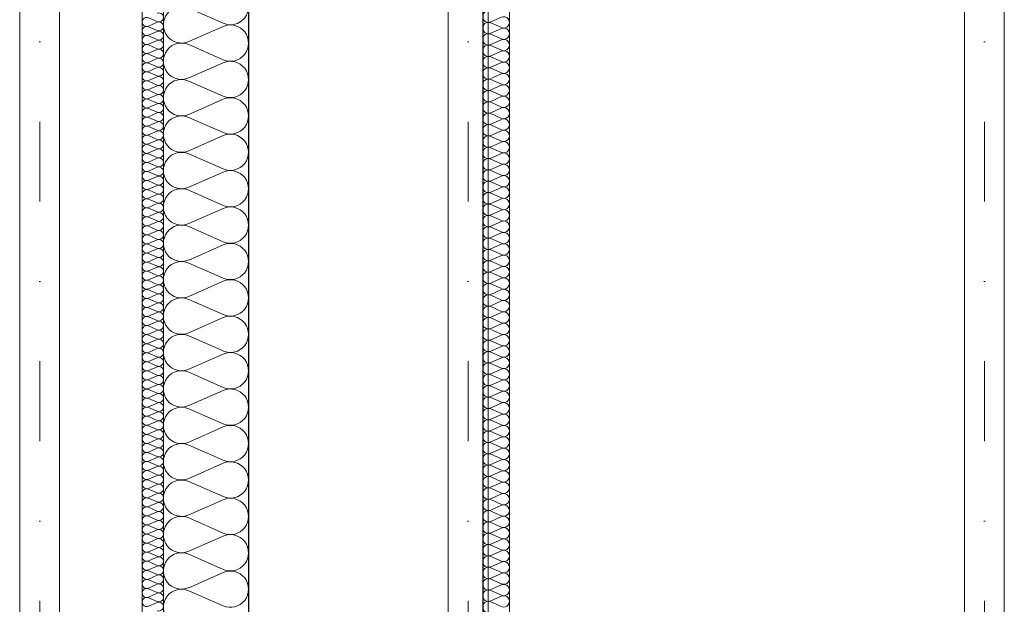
# Model space of a CAD drawing. Extents: x -558982 to 5119495, y -5290134 to 121759.
# Tile 253 of 256: x -430715 to -428865, y 79042 to 80140. Entities that reach past the tile are written whole.
import ezdxf

# ---------------------------------------------------------------- set-up
doc = ezdxf.new("R2010")
doc.units = 0
doc.header["$MEASUREMENT"] = 0
doc.linetypes.add('Dot & Dashed', pattern=[450, 150, -150, 0, -150])
doc.linetypes.add('Hidden Line', pattern=[50, 25, -25])
doc.layers.add('Arch ocieplenie', color=252, linetype='Continuous')
doc.layers.add('Inwent Izolacje', color=252, linetype='Continuous')
for name, color, linetype, lineweight in [('Arch ocieplenie_Nr_Pióra__9', 252, 'Continuous', 13), ('Arch wykończenie_Nr_Pióra__3', 252, 'Continuous', 18), ('INWENT DACH_Nr_Pióra__21', 252, 'Continuous', 9), ('Inwent Izolacje_Nr_Pióra__2', 252, 'Continuous', 13), ('Inwent Izolacje_Nr_Pióra__44', 252, 'Continuous', 13), ('INWENT KONST. DREWNIANA_Nr_Pióra__2', 252, 'Continuous', 13), ('INWENT KONST. DREWNIANA_Nr_Pióra__21', 252, 'Continuous', 9), ('INWENT.ŚCIANY_Nr_Pióra__1', 252, 'Continuous', 25), ('INWENT.ŚCIANY_Nr_Pióra__2', 252, 'Continuous', 13)]:
    doc.layers.add(name, color=color, linetype=linetype, lineweight=lineweight)

# ---------------------------------------------------------------- blocks, each defined once
blk = doc.blocks.new('Izolacja cieplna 14_229', base_point=(-430484.9, 97267.6))
at = {"layer": 'Arch ocieplenie_Nr_Pióra__9', "linetype": 'Continuous'}
for p, q in [((-430473, 95981.5), (-430456.9, 95974.4)), ((-430456.9, 95973), (-430473, 95965.9)), ((-430473, 95964.5), (-430456.9, 95957.4)), ((-430456.9, 95955.9), (-430473, 95948.9)), ((-430473, 95947.4), (-430456.9, 95940.4)), ((-430456.9, 95938.9), (-430473, 95931.8)), ((-430473, 95930.4), (-430456.9, 95923.3)), ((-430456.9, 95921.9), (-430473, 95914.8)), ((-430473, 95913.4), (-430456.9, 95906.3)), ((-430456.9, 95904.9), (-430473, 95897.8)), ((-430473, 95896.4), (-430456.9, 95889.3)), ((-430456.9, 95887.8), (-430473, 95880.8)), ((-430473, 95879.3), (-430456.9, 95872.3)), ((-430456.9, 95870.8), (-430473, 95863.7)), ((-430473, 95862.3), (-430456.9, 95855.2)), ((-430456.9, 95853.8), (-430473, 95846.7)), ((-430473, 95845.3), (-430456.9, 95838.2)), ((-430456.9, 95836.8), (-430473, 95829.7)), ((-430473, 95828.3), (-430456.9, 95821.2)), ((-430456.9, 95819.7), (-430473, 95812.7)), ((-430473, 95811.2), (-430456.9, 95804.1)), ((-430456.9, 95802.7), (-430473, 95795.6)), ((-430473, 95794.2), (-430456.9, 95787.1)), ((-430456.9, 95785.7), (-430473, 95778.6)), ((-430473, 95777.2), (-430456.9, 95770.1)), ((-430456.9, 95768.7), (-430473, 95761.6)), ((-430473, 95760.2), (-430456.9, 95753.1)), ((-430456.9, 95751.6), (-430473, 95744.6)), ((-430473, 95743.1), (-430456.9, 95736)), ((-430456.9, 95734.6), (-430473, 95727.5)), ((-430473, 95726.1), (-430456.9, 95719)), ((-430456.9, 95717.6), (-430473, 95710.5)), ((-430473, 95709.1), (-430456.9, 95702)), ((-430456.9, 95700.6), (-430473, 95693.5)), ((-430473, 95692.1), (-430456.9, 95685)), ((-430456.9, 95683.5), (-430473, 95676.5)), ((-430473, 95675), (-430456.9, 95667.9)), ((-430456.9, 95666.5), (-430473, 95659.4)), ((-430473, 95658), (-430456.9, 95650.9)), ((-430456.9, 95649.5), (-430473, 95642.4)), ((-430473, 95641), (-430456.9, 95633.9)), ((-430456.9, 95632.5), (-430473, 95625.4)), ((-430473, 95624), (-430456.9, 95616.9)), ((-430456.9, 95615.4), (-430473, 95608.4)), ((-430473, 95606.9), (-430456.9, 95599.8)), ((-430456.9, 95598.4), (-430473, 95591.3)), ((-430473, 95589.9), (-430456.9, 95582.8)), ((-430456.9, 95581.4), (-430473, 95574.3)), ((-430473, 95572.9), (-430456.9, 95565.8)), ((-430456.9, 95564.4), (-430473, 95557.3)), ((-430473, 95555.9), (-430456.9, 95548.8)), ((-430456.9, 95547.3), (-430473, 95540.3)), ((-430473, 95538.8), (-430456.9, 95531.7)), ((-430456.9, 95530.3), (-430473, 95523.2)), ((-430473, 95521.8), (-430456.9, 95514.7)), ((-430456.9, 95513.3), (-430473, 95506.2)), ((-430473, 95504.8), (-430456.9, 95497.7)), ((-430456.9, 95496.3), (-430473, 95489.2)), ((-430473, 95487.8), (-430456.9, 95480.7)), ((-430456.9, 95479.2), (-430473, 95472.2)), ((-430473, 95470.7), (-430456.9, 95463.6)), ((-430456.9, 95462.2), (-430473, 95455.1)), ((-430473, 95453.7), (-430456.9, 95446.6)), ((-430456.9, 95445.2), (-430473, 95438.1)), ((-430473, 95436.7), (-430456.9, 95429.6)), ((-430456.9, 95428.2), (-430473, 95421.1)), ((-430473, 95419.6), (-430456.9, 95412.6)), ((-430456.9, 95411.1), (-430473, 95404.1)), ((-430473, 95402.6), (-430456.9, 95395.5)), ((-430456.9, 95394.1), (-430473, 95387)), ((-430473, 95385.6), (-430456.9, 95378.5)), ((-430456.9, 95377.1), (-430473, 95370)), ((-430473, 95368.6), (-430456.9, 95361.5)), ((-430456.9, 95360.1), (-430473, 95353)), ((-430473, 95351.5), (-430456.9, 95344.5)), ((-430456.9, 95343), (-430473, 95336)), ((-430473, 95334.5), (-430456.9, 95327.4)), ((-430456.9, 95326), (-430473, 95318.9)), ((-430473, 95317.5), (-430456.9, 95310.4)), ((-430456.9, 95309), (-430473, 95301.9)), ((-430473, 95300.5), (-430456.9, 95293.4)), ((-430456.9, 95292), (-430473, 95284.9)), ((-430473, 95283.4), (-430456.9, 95276.4)), ((-430456.9, 95274.9), (-430473, 95267.9)), ((-430473, 95266.4), (-430456.9, 95259.3)), ((-430456.9, 95257.9), (-430473, 95250.8)), ((-430473, 95249.4), (-430456.9, 95242.3)), ((-430456.9, 95240.9), (-430473, 95233.8)), ((-430473, 95232.4), (-430456.9, 95225.3)), ((-430456.9, 95223.9), (-430473, 95216.8)), ((-430473, 95215.3), (-430456.9, 95208.3)), ((-430456.9, 95206.8), (-430473, 95199.8)), ((-430473, 95198.3), (-430456.9, 95191.2)), ((-430456.9, 95189.8), (-430473, 95182.7)), ((-430473, 95181.3), (-430456.9, 95174.2)), ((-430456.9, 95172.8), (-430473, 95165.7)), ((-430473, 95164.3), (-430456.9, 95157.2)), ((-430456.9, 95155.8), (-430473, 95148.7)), ((-430473, 95147.2), (-430456.9, 95140.2)), ((-430456.9, 95138.7), (-430473, 95131.6)), ((-430473, 95130.2), (-430456.9, 95123.1)), ((-430456.9, 95121.7), (-430473, 95114.6)), ((-430473, 95113.2), (-430456.9, 95106.1)), ((-430456.9, 95104.7), (-430473, 95097.6)), ((-430473, 95096.2), (-430456.9, 95089.1)), ((-430456.9, 95087.7), (-430473, 95080.6)), ((-430473, 95079.1), (-430456.9, 95072.1)), ((-430456.9, 95070.6), (-430473, 95063.5)), ((-430473, 95062.1), (-430456.9, 95055)), ((-430456.9, 95053.6), (-430473, 95046.5)), ((-430473, 95045.1), (-430456.9, 95038)), ((-430456.9, 95036.6), (-430473, 95029.5)), ((-430473, 95028.1), (-430456.9, 95021)), ((-430456.9, 95019.6), (-430473, 95012.5)), ((-430473, 95011), (-430456.9, 95004)), ((-430456.9, 95002.5), (-430473, 94995.4)), ((-430473, 94994), (-430456.9, 94986.9)), ((-430456.9, 94985.5), (-430473, 94978.4)), ((-430473, 94977), (-430456.9, 94969.9)), ((-430456.9, 94968.5), (-430473, 94961.4)), ((-430473, 94960), (-430456.9, 94952.9)), ((-430456.9, 94951.5), (-430473, 94944.4)), ((-430473, 94942.9), (-430456.9, 94935.9)), ((-430456.9, 94934.4), (-430473, 94927.3)), ((-430473, 94925.9), (-430456.9, 94918.8)), ((-430456.9, 94917.4), (-430473, 94910.3)), ((-430473, 94908.9), (-430456.9, 94901.8)), ((-430456.9, 94900.4), (-430473, 94893.3)), ((-430473, 94891.9), (-430456.9, 94884.8)), ((-430456.9, 94883.4), (-430473, 94876.3))]:
    blk.add_line(p, q, dxfattribs=at)
for centre, start_param, end_param in [((-430476.4, 95973.7), 2.7288, 6.695979), ((-430453.5, 95982.2), 5.870392, 9.837571), ((-430476.4, 95956.7), 2.7288, 6.695979), ((-430453.5, 95965.2), 5.870392, 9.837571), ((-430476.4, 95939.6), 2.7288, 6.695979), ((-430453.5, 95948.1), 5.870392, 9.837571), ((-430476.4, 95922.6), 2.7288, 6.695979), ((-430453.5, 95931.1), 5.870392, 9.837571), ((-430453.5, 95914.1), 5.870392, 9.837571), ((-430476.4, 95905.6), 2.7288, 6.695979), ((-430453.5, 95897.1), 5.870392, 9.837571), ((-430476.4, 95888.6), 2.7288, 6.695979), ((-430453.5, 95880), 5.870392, 9.837571), ((-430476.4, 95871.5), 2.7288, 6.695979), ((-430453.5, 95863), 5.870392, 9.837571), ((-430476.4, 95854.5), 2.7288, 6.695979), ((-430453.5, 95846), 5.870392, 9.837571), ((-430476.4, 95837.5), 2.7288, 6.695979), ((-430453.5, 95829), 5.870392, 9.837571), ((-430476.4, 95820.5), 2.7288, 6.695979), ((-430476.4, 95803.4), 2.7288, 6.695979), ((-430453.5, 95811.9), 5.870392, 9.837571), ((-430476.4, 95786.4), 2.7288, 6.695979), ((-430453.5, 95794.9), 5.870392, 9.837571), ((-430476.4, 95769.4), 2.7288, 6.695979), ((-430453.5, 95777.9), 5.870392, 9.837571), ((-430476.4, 95752.4), 2.7288, 6.695979), ((-430453.5, 95760.9), 5.870392, 9.837571), ((-430476.4, 95735.3), 2.7288, 6.695979), ((-430453.5, 95743.8), 5.870392, 9.837571), ((-430476.4, 95718.3), 2.7288, 6.695979), ((-430453.5, 95726.8), 5.870392, 9.837571), ((-430453.5, 95709.8), 5.870392, 9.837571), ((-430476.4, 95701.3), 2.7288, 6.695979), ((-430453.5, 95692.8), 5.870392, 9.837571), ((-430476.4, 95684.3), 2.7288, 6.695979), ((-430453.5, 95675.7), 5.870392, 9.837571), ((-430476.4, 95667.2), 2.7288, 6.695979), ((-430453.5, 95658.7), 5.870392, 9.837571), ((-430476.4, 95650.2), 2.7288, 6.695979), ((-430453.5, 95641.7), 5.870392, 9.837571), ((-430476.4, 95633.2), 2.7288, 6.695979), ((-430453.5, 95624.7), 5.870392, 9.837571), ((-430476.4, 95616.2), 2.7288, 6.695979), ((-430476.4, 95599.1), 2.7288, 6.695979), ((-430453.5, 95607.6), 5.870392, 9.837571), ((-430476.4, 95582.1), 2.7288, 6.695979), ((-430453.5, 95590.6), 5.870392, 9.837571), ((-430476.4, 95565.1), 2.7288, 6.695979), ((-430453.5, 95573.6), 5.870392, 9.837571), ((-430476.4, 95548.1), 2.7288, 6.695979), ((-430453.5, 95556.6), 5.870392, 9.837571), ((-430476.4, 95531), 2.7288, 6.695979), ((-430453.5, 95539.5), 5.870392, 9.837571), ((-430476.4, 95514), 2.7288, 6.695979), ((-430453.5, 95522.5), 5.870392, 9.837571), ((-430476.4, 95497), 2.7288, 6.695979), ((-430453.5, 95505.5), 5.870392, 9.837571), ((-430453.5, 95488.5), 5.870392, 9.837571), ((-430476.4, 95480), 2.7288, 6.695979), ((-430453.5, 95471.4), 5.870392, 9.837571), ((-430476.4, 95462.9), 2.7288, 6.695979), ((-430453.5, 95454.4), 5.870392, 9.837571), ((-430476.4, 95445.9), 2.7288, 6.695979), ((-430453.5, 95437.4), 5.870392, 9.837571), ((-430476.4, 95428.9), 2.7288, 6.695979), ((-430453.5, 95420.4), 5.870392, 9.837571), ((-430476.4, 95411.9), 2.7288, 6.695979), ((-430453.5, 95403.3), 5.870392, 9.837571), ((-430476.4, 95394.8), 2.7288, 6.695979), ((-430476.4, 95377.8), 2.7288, 6.695979), ((-430453.5, 95386.3), 5.870392, 9.837571), ((-430476.4, 95360.8), 2.7288, 6.695979), ((-430453.5, 95369.3), 5.870392, 9.837571), ((-430476.4, 95343.8), 2.7288, 6.695979), ((-430453.5, 95352.3), 5.870392, 9.837571), ((-430476.4, 95326.7), 2.7288, 6.695979), ((-430453.5, 95335.2), 5.870392, 9.837571), ((-430476.4, 95309.7), 2.7288, 6.695979), ((-430453.5, 95318.2), 5.870392, 9.837571), ((-430476.4, 95292.7), 2.7288, 6.695979), ((-430453.5, 95301.2), 5.870392, 9.837571), ((-430453.5, 95284.2), 5.870392, 9.837571), ((-430476.4, 95275.6), 2.7288, 6.695979), ((-430453.5, 95267.1), 5.870392, 9.837571), ((-430476.4, 95258.6), 2.7288, 6.695979), ((-430453.5, 95250.1), 5.870392, 9.837571), ((-430476.4, 95241.6), 2.7288, 6.695979), ((-430453.5, 95233.1), 5.870392, 9.837571), ((-430476.4, 95224.6), 2.7288, 6.695979), ((-430453.5, 95216.1), 5.870392, 9.837571), ((-430476.4, 95207.5), 2.7288, 6.695979), ((-430453.5, 95199), 5.870392, 9.837571), ((-430476.4, 95190.5), 2.7288, 6.695979), ((-430476.4, 95173.5), 2.7288, 6.695979), ((-430453.5, 95182), 5.870392, 9.837571), ((-430476.4, 95156.5), 2.7288, 6.695979), ((-430453.5, 95165), 5.870392, 9.837571), ((-430476.4, 95139.4), 2.7288, 6.695979), ((-430453.5, 95148), 5.870392, 9.837571), ((-430476.4, 95122.4), 2.7288, 6.695979), ((-430453.5, 95130.9), 5.870392, 9.837571), ((-430476.4, 95105.4), 2.7288, 6.695979), ((-430453.5, 95113.9), 5.870392, 9.837571), ((-430476.4, 95088.4), 2.7288, 6.695979), ((-430453.5, 95096.9), 5.870392, 9.837571), ((-430476.4, 95071.3), 2.7288, 6.695979), ((-430453.5, 95079.9), 5.870392, 9.837571), ((-430453.5, 95062.8), 5.870392, 9.837571), ((-430476.4, 95054.3), 2.7288, 6.695979), ((-430453.5, 95045.8), 5.870392, 9.837571), ((-430476.4, 95037.3), 2.7288, 6.695979), ((-430453.5, 95028.8), 5.870392, 9.837571), ((-430476.4, 95020.3), 2.7288, 6.695979), ((-430453.5, 95011.8), 5.870392, 9.837571), ((-430476.4, 95003.2), 2.7288, 6.695979), ((-430453.5, 94994.7), 5.870392, 9.837571), ((-430476.4, 94986.2), 2.7288, 6.695979), ((-430453.5, 94977.7), 5.870392, 9.837571), ((-430476.4, 94969.2), 2.7288, 6.695979), ((-430476.4, 94952.2), 2.7288, 6.695979), ((-430453.5, 94960.7), 5.870392, 9.837571), ((-430476.4, 94935.1), 2.7288, 6.695979), ((-430453.5, 94943.7), 5.870392, 9.837571), ((-430476.4, 94918.1), 2.7288, 6.695979), ((-430453.5, 94926.6), 5.870392, 9.837571), ((-430476.4, 94901.1), 2.7288, 6.695979), ((-430453.5, 94909.6), 5.870392, 9.837571), ((-430476.4, 94884.1), 2.7288, 6.695979), ((-430453.5, 94892.6), 5.870392, 9.837571), ((-430453.5, 94875.6), 5.870392, 9.837571)]:
    blk.add_ellipse(centre, major_axis=(0, -8.51), ratio=0.99935, start_param=start_param, end_param=end_param, dxfattribs=at)
blk = doc.blocks.new('Izolacja cieplna 14_341', base_point=(-430444.9, 93232.6))
at = {"layer": 'Inwent Izolacje_Nr_Pióra__2', "linetype": 'Continuous'}
for p, q in [((-430332.6, 95971.1), (-430397.3, 95999.5)), ((-430397.3, 95936.9), (-430332.6, 95965.3)), ((-430332.6, 95902.7), (-430397.3, 95931.1)), ((-430397.3, 95868.5), (-430332.6, 95896.9)), ((-430332.6, 95834.3), (-430397.3, 95862.7)), ((-430397.3, 95800.1), (-430332.6, 95828.6)), ((-430332.6, 95765.9), (-430397.3, 95794.4)), ((-430397.3, 95731.7), (-430332.6, 95760.2)), ((-430332.6, 95697.5), (-430397.3, 95726)), ((-430397.3, 95663.3), (-430332.6, 95691.8)), ((-430332.6, 95629.1), (-430397.3, 95657.6)), ((-430397.3, 95594.9), (-430332.6, 95623.4)), ((-430332.6, 95560.7), (-430397.3, 95589.2)), ((-430397.3, 95526.5), (-430332.6, 95555)), ((-430332.6, 95492.3), (-430397.3, 95520.8)), ((-430397.3, 95458.2), (-430332.6, 95486.6)), ((-430332.6, 95424), (-430397.3, 95452.4)), ((-430397.3, 95389.8), (-430332.6, 95418.2)), ((-430332.6, 95355.6), (-430397.3, 95384)), ((-430397.3, 95321.4), (-430332.6, 95349.8)), ((-430332.6, 95287.2), (-430397.3, 95315.6)), ((-430397.3, 95253), (-430332.6, 95281.4)), ((-430332.6, 95218.8), (-430397.3, 95247.2)), ((-430397.3, 95184.6), (-430332.6, 95213)), ((-430332.6, 95150.4), (-430397.3, 95178.8)), ((-430397.3, 95116.2), (-430332.6, 95144.7)), ((-430332.6, 95082), (-430397.3, 95110.5)), ((-430397.3, 95047.8), (-430332.6, 95076.3)), ((-430332.6, 95013.6), (-430397.3, 95042.1)), ((-430397.3, 94979.4), (-430332.6, 95007.9)), ((-430332.6, 94945.2), (-430397.3, 94973.7)), ((-430397.3, 94911), (-430332.6, 94939.5)), ((-430332.6, 94876.8), (-430397.3, 94905.3))]:
    blk.add_line(p, q, dxfattribs=at)
for centre, start_param, end_param in [((-430319, 96002.4), 2.728799, 6.695979), ((-430410.9, 95968.2), 5.870392, 9.837571), ((-430319, 95934), 2.728799, 6.695979), ((-430410.9, 95899.8), 5.870392, 9.837571), ((-430319, 95865.6), 2.728799, 6.695979), ((-430410.9, 95831.4), 5.870392, 9.837571), ((-430319, 95797.2), 2.728799, 6.695979), ((-430410.9, 95763), 5.870392, 9.837571), ((-430319, 95728.8), 2.728799, 6.695979), ((-430410.9, 95694.6), 5.870392, 9.837571), ((-430319, 95660.4), 2.728799, 6.695979), ((-430410.9, 95626.3), 5.870392, 9.837571), ((-430319, 95592.1), 2.728799, 6.695979), ((-430410.9, 95557.9), 5.870392, 9.837571), ((-430319, 95523.7), 2.728799, 6.695979), ((-430410.9, 95489.5), 5.870392, 9.837571), ((-430319, 95455.3), 2.728799, 6.695979), ((-430410.9, 95421.1), 5.870392, 9.837571), ((-430319, 95386.9), 2.728799, 6.695979), ((-430410.9, 95352.7), 5.870392, 9.837571), ((-430319, 95318.5), 2.728799, 6.695979), ((-430410.9, 95284.3), 5.870392, 9.837571), ((-430319, 95250.1), 2.728799, 6.695979), ((-430410.9, 95215.9), 5.870392, 9.837571), ((-430319, 95181.7), 2.728799, 6.695979), ((-430410.9, 95147.5), 5.870392, 9.837571), ((-430319, 95113.3), 2.728799, 6.695979), ((-430410.9, 95079.1), 5.870392, 9.837571), ((-430319, 95044.9), 2.728799, 6.695979), ((-430410.9, 95010.7), 5.870392, 9.837571), ((-430319, 94976.6), 2.728799, 6.695979), ((-430410.9, 94942.4), 5.870392, 9.837571), ((-430319, 94908.2), 2.728799, 6.695979), ((-430410.9, 94874), 5.870392, 9.837571)]:
    blk.add_ellipse(centre, major_axis=(0, 34.2), ratio=0.995133, start_param=start_param, end_param=end_param, dxfattribs=at)
blk = doc.blocks.new('Izolacja cieplna 14_365', base_point=(-429844.9, 93232.6))
at = {"layer": 'Inwent Izolacje_Nr_Pióra__44', "linetype": 'Continuous'}
for p, q in [((-429830, 95973.8), (-429809.8, 95982.7)), ((-429809.8, 95963.1), (-429830, 95972)), ((-429830, 95952.5), (-429809.8, 95961.4)), ((-429809.8, 95941.8), (-429830, 95950.7)), ((-429830, 95931.2), (-429809.8, 95940)), ((-429809.8, 95920.5), (-429830, 95929.4)), ((-429830, 95909.8), (-429809.8, 95918.7)), ((-429809.8, 95899.2), (-429830, 95908)), ((-429830, 95888.5), (-429809.8, 95897.4)), ((-429809.8, 95877.8), (-429830, 95886.7)), ((-429830, 95867.2), (-429809.8, 95876.1)), ((-429809.8, 95856.5), (-429830, 95865.4)), ((-429830, 95845.9), (-429809.8, 95854.7)), ((-429809.8, 95835.2), (-429830, 95844.1)), ((-429830, 95824.5), (-429809.8, 95833.4)), ((-429809.8, 95813.9), (-429830, 95822.7)), ((-429830, 95803.2), (-429809.8, 95812.1)), ((-429809.8, 95792.5), (-429830, 95801.4)), ((-429830, 95781.9), (-429809.8, 95790.7)), ((-429809.8, 95771.2), (-429830, 95780.1)), ((-429830, 95760.6), (-429809.8, 95769.4)), ((-429809.8, 95749.9), (-429830, 95758.8)), ((-429830, 95739.2), (-429809.8, 95748.1)), ((-429809.8, 95728.6), (-429830, 95737.4)), ((-429830, 95717.9), (-429809.8, 95726.8)), ((-429809.8, 95707.2), (-429830, 95716.1)), ((-429830, 95696.6), (-429809.8, 95705.4)), ((-429809.8, 95685.9), (-429830, 95694.8)), ((-429830, 95675.3), (-429809.8, 95684.1)), ((-429809.8, 95664.6), (-429830, 95673.5)), ((-429830, 95653.9), (-429809.8, 95662.8)), ((-429809.8, 95643.3), (-429830, 95652.1)), ((-429830, 95632.6), (-429809.8, 95641.5)), ((-429809.8, 95621.9), (-429830, 95630.8)), ((-429830, 95611.3), (-429809.8, 95620.1)), ((-429809.8, 95600.6), (-429830, 95609.5)), ((-429830, 95590), (-429809.8, 95598.8)), ((-429809.8, 95579.3), (-429830, 95588.2)), ((-429830, 95568.6), (-429809.8, 95577.5)), ((-429809.8, 95558), (-429830, 95566.8)), ((-429830, 95547.3), (-429809.8, 95556.2)), ((-429809.8, 95536.6), (-429830, 95545.5)), ((-429830, 95526), (-429809.8, 95534.8)), ((-429809.8, 95515.3), (-429830, 95524.2)), ((-429830, 95504.6), (-429809.8, 95513.5)), ((-429809.8, 95494), (-429830, 95502.9)), ((-429830, 95483.3), (-429809.8, 95492.2)), ((-429809.8, 95472.7), (-429830, 95481.5)), ((-429830, 95462), (-429809.8, 95470.9)), ((-429809.8, 95451.3), (-429830, 95460.2)), ((-429830, 95440.7), (-429809.8, 95449.5)), ((-429809.8, 95430), (-429830, 95438.9)), ((-429830, 95419.3), (-429809.8, 95428.2)), ((-429809.8, 95408.7), (-429830, 95417.6)), ((-429830, 95398), (-429809.8, 95406.9)), ((-429809.8, 95387.4), (-429830, 95396.2)), ((-429830, 95376.7), (-429809.8, 95385.6)), ((-429809.8, 95366), (-429830, 95374.9)), ((-429830, 95355.4), (-429809.8, 95364.2)), ((-429809.8, 95344.7), (-429830, 95353.6)), ((-429830, 95334), (-429809.8, 95342.9)), ((-429809.8, 95323.4), (-429830, 95332.3)), ((-429830, 95312.7), (-429809.8, 95321.6)), ((-429809.8, 95302.1), (-429830, 95310.9)), ((-429830, 95291.4), (-429809.8, 95300.3)), ((-429809.8, 95280.7), (-429830, 95289.6)), ((-429830, 95270.1), (-429809.8, 95278.9)), ((-429809.8, 95259.4), (-429830, 95268.3)), ((-429830, 95248.7), (-429809.8, 95257.6)), ((-429809.8, 95238.1), (-429830, 95247)), ((-429830, 95227.4), (-429809.8, 95236.3)), ((-429809.8, 95216.8), (-429830, 95225.6)), ((-429830, 95206.1), (-429809.8, 95215)), ((-429809.8, 95195.4), (-429830, 95204.3)), ((-429830, 95184.8), (-429809.8, 95193.6)), ((-429809.8, 95174.1), (-429830, 95183)), ((-429830, 95163.4), (-429809.8, 95172.3)), ((-429809.8, 95152.8), (-429830, 95161.7)), ((-429830, 95142.1), (-429809.8, 95151)), ((-429809.8, 95131.5), (-429830, 95140.3)), ((-429830, 95120.8), (-429809.8, 95129.7)), ((-429809.8, 95110.1), (-429830, 95119)), ((-429830, 95099.5), (-429809.8, 95108.3)), ((-429809.8, 95088.8), (-429830, 95097.7)), ((-429830, 95078.1), (-429809.8, 95087)), ((-429809.8, 95067.5), (-429830, 95076.4)), ((-429830, 95056.8), (-429809.8, 95065.7)), ((-429809.8, 95046.2), (-429830, 95055)), ((-429830, 95035.5), (-429809.8, 95044.4)), ((-429809.8, 95024.8), (-429830, 95033.7)), ((-429830, 95014.2), (-429809.8, 95023)), ((-429809.8, 95003.5), (-429830, 95012.4)), ((-429830, 94992.8), (-429809.8, 95001.7)), ((-429809.8, 94982.2), (-429830, 94991.1)), ((-429830, 94971.5), (-429809.8, 94980.4)), ((-429809.8, 94960.9), (-429830, 94969.7)), ((-429830, 94950.2), (-429809.8, 94959.1)), ((-429809.8, 94939.5), (-429830, 94948.4)), ((-429830, 94928.9), (-429809.8, 94937.7)), ((-429809.8, 94918.2), (-429830, 94927.1)), ((-429830, 94907.5), (-429809.8, 94916.4)), ((-429809.8, 94896.9), (-429830, 94905.8)), ((-429830, 94886.2), (-429809.8, 94895.1)), ((-429809.8, 94875.6), (-429830, 94884.4))]:
    blk.add_line(p, q, dxfattribs=at)
for centre, start_param, end_param in [((-429834.3, 95983.6), 5.870392, 9.837571), ((-429805.6, 95972.9), 2.728799, 6.695979), ((-429834.3, 95962.2), 5.870392, 9.837571), ((-429805.6, 95951.6), 2.728799, 6.695979), ((-429834.3, 95940.9), 5.870392, 9.837571), ((-429805.6, 95930.3), 2.728799, 6.695979), ((-429834.3, 95919.6), 5.870392, 9.837571), ((-429834.3, 95898.3), 5.870392, 9.837571), ((-429805.6, 95908.9), 2.728799, 6.695979), ((-429834.3, 95876.9), 5.870392, 9.837571), ((-429805.6, 95887.6), 2.728799, 6.695979), ((-429834.3, 95855.6), 5.870392, 9.837571), ((-429805.6, 95866.3), 2.728799, 6.695979), ((-429805.6, 95845), 2.728799, 6.695979), ((-429834.3, 95834.3), 5.870392, 9.837571), ((-429805.6, 95823.6), 2.728799, 6.695979), ((-429834.3, 95813), 5.870392, 9.837571), ((-429805.6, 95802.3), 2.728799, 6.695979), ((-429834.3, 95791.6), 5.870392, 9.837571), ((-429834.3, 95770.3), 5.870392, 9.837571), ((-429805.6, 95781), 2.728799, 6.695979), ((-429834.3, 95749), 5.870392, 9.837571), ((-429805.6, 95759.7), 2.728799, 6.695979), ((-429834.3, 95727.7), 5.870392, 9.837571), ((-429805.6, 95738.3), 2.728799, 6.695979), ((-429805.6, 95717), 2.728799, 6.695979), ((-429834.3, 95706.3), 5.870392, 9.837571), ((-429805.6, 95695.7), 2.728799, 6.695979), ((-429834.3, 95685), 5.870392, 9.837571), ((-429805.6, 95674.4), 2.728799, 6.695979), ((-429834.3, 95663.7), 5.870392, 9.837571), ((-429805.6, 95653), 2.728799, 6.695979), ((-429834.3, 95642.4), 5.870392, 9.837571), ((-429834.3, 95621), 5.870392, 9.837571), ((-429805.6, 95631.7), 2.728799, 6.695979), ((-429834.3, 95599.7), 5.870392, 9.837571), ((-429805.6, 95610.4), 2.728799, 6.695979), ((-429834.3, 95578.4), 5.870392, 9.837571), ((-429805.6, 95589.1), 2.728799, 6.695979), ((-429805.6, 95567.7), 2.728799, 6.695979), ((-429834.3, 95557.1), 5.870392, 9.837571), ((-429805.6, 95546.4), 2.728799, 6.695979), ((-429834.3, 95535.7), 5.870392, 9.837571), ((-429805.6, 95525.1), 2.728799, 6.695979), ((-429834.3, 95514.4), 5.870392, 9.837571), ((-429834.3, 95493.1), 5.870392, 9.837571), ((-429805.6, 95503.8), 2.728799, 6.695979), ((-429834.3, 95471.8), 5.870392, 9.837571), ((-429805.6, 95482.4), 2.728799, 6.695979), ((-429834.3, 95450.4), 5.870392, 9.837571), ((-429805.6, 95461.1), 2.728799, 6.695979), ((-429805.6, 95439.8), 2.728799, 6.695979), ((-429834.3, 95429.1), 5.870392, 9.837571), ((-429805.6, 95418.5), 2.728799, 6.695979), ((-429834.3, 95407.8), 5.870392, 9.837571), ((-429805.6, 95397.1), 2.728799, 6.695979), ((-429834.3, 95386.5), 5.870392, 9.837571), ((-429805.6, 95375.8), 2.728799, 6.695979), ((-429834.3, 95365.1), 5.870392, 9.837571), ((-429834.3, 95343.8), 5.870392, 9.837571), ((-429805.6, 95354.5), 2.728799, 6.695979), ((-429834.3, 95322.5), 5.870392, 9.837571), ((-429805.6, 95333.2), 2.728799, 6.695979), ((-429834.3, 95301.2), 5.870392, 9.837571), ((-429805.6, 95311.8), 2.728799, 6.695979), ((-429805.6, 95290.5), 2.728799, 6.695979), ((-429834.3, 95279.8), 5.870392, 9.837571), ((-429805.6, 95269.2), 2.728799, 6.695979), ((-429834.3, 95258.5), 5.870392, 9.837571), ((-429805.6, 95247.9), 2.728799, 6.695979), ((-429834.3, 95237.2), 5.870392, 9.837571), ((-429805.6, 95226.5), 2.728799, 6.695979), ((-429834.3, 95215.9), 5.870392, 9.837571), ((-429834.3, 95194.5), 5.870392, 9.837571), ((-429805.6, 95205.2), 2.728799, 6.695979), ((-429834.3, 95173.2), 5.870392, 9.837571), ((-429805.6, 95183.9), 2.728799, 6.695979), ((-429805.6, 95162.5), 2.728799, 6.695979), ((-429834.3, 95151.9), 5.870392, 9.837571), ((-429805.6, 95141.2), 2.728799, 6.695979), ((-429834.3, 95130.6), 5.870392, 9.837571), ((-429805.6, 95119.9), 2.728799, 6.695979), ((-429834.3, 95109.2), 5.870392, 9.837571), ((-429805.6, 95098.6), 2.728799, 6.695979), ((-429834.3, 95087.9), 5.870392, 9.837571), ((-429834.3, 95066.6), 5.870392, 9.837571), ((-429805.6, 95077.2), 2.728799, 6.695979), ((-429834.3, 95045.3), 5.870392, 9.837571), ((-429805.6, 95055.9), 2.728799, 6.695979), ((-429834.3, 95023.9), 5.870392, 9.837571), ((-429805.6, 95034.6), 2.728799, 6.695979), ((-429805.6, 95013.3), 2.728799, 6.695979), ((-429834.3, 95002.6), 5.870392, 9.837571), ((-429805.6, 94991.9), 2.728799, 6.695979), ((-429834.3, 94981.3), 5.870392, 9.837571), ((-429805.6, 94970.6), 2.728799, 6.695979), ((-429834.3, 94960), 5.870392, 9.837571), ((-429805.6, 94949.3), 2.728799, 6.695979), ((-429834.3, 94938.6), 5.870392, 9.837571), ((-429834.3, 94917.3), 5.870392, 9.837571), ((-429805.6, 94928), 2.728799, 6.695979), ((-429834.3, 94896), 5.870392, 9.837571), ((-429805.6, 94906.6), 2.728799, 6.695979), ((-429805.6, 94885.3), 2.728799, 6.695979), ((-429834.3, 94874.7), 5.870392, 9.837571)]:
    blk.add_ellipse(centre, major_axis=(0, 10.7), ratio=0.997305, start_param=start_param, end_param=end_param, dxfattribs=at)

msp = doc.modelspace()

# ---------------------------------------------------------------- linework, layer by layer
at = {"layer": 'Arch wykończenie_Nr_Pióra__3', "color": 252, "linetype": 'Continuous'}
for p, q in [((-430484.9, 77395.1), (-430484.9, 81430.1)), ((-429794.9, 80935.1), (-429794.9, 77395.1))]:
    msp.add_line(p, q, dxfattribs=at)
at = {"layer": 'INWENT DACH_Nr_Pióra__21', "color": 252, "linetype": 'Hidden Line'}
msp.add_line((-430714.9, 77295.1), (-430714.9, 81165.1), dxfattribs=at)
at = {"layer": 'INWENT KONST. DREWNIANA_Nr_Pióra__2', "color": 252, "linetype": 'Continuous'}
for p, q in [((-430714.9, 77295.1), (-430714.9, 81165.1)), ((-430639.9, 77295.1), (-430639.9, 81165.1)), ((-429909.9, 77295.1), (-429909.9, 81165.1)), ((-429834.9, 77295.1), (-429834.9, 81165.1)), ((-428939.9, 77295.1), (-428939.9, 81165.1)), ((-428864.9, 77295.1), (-428864.9, 81165.1))]:
    msp.add_line(p, q, dxfattribs=at)
at = {"layer": 'INWENT KONST. DREWNIANA_Nr_Pióra__21', "color": 252, "linetype": 'Dot & Dashed'}
for p, q in [((-430677.4, 76648.1), (-430677.4, 81165.1)), ((-429872.4, 76648.1), (-429872.4, 81165.1)), ((-428902.4, 76648.1), (-428902.4, 81165.1))]:
    msp.add_line(p, q, dxfattribs=at)
at = {"layer": 'INWENT.ŚCIANY_Nr_Pióra__1', "color": 252, "linetype": 'Continuous'}
for p, q in [((-430284.9, 81385.1), (-430284.9, 77075.1)), ((-429844.9, 81115.1), (-429844.9, 77075.1))]:
    msp.add_line(p, q, dxfattribs=at)
at = {"layer": 'INWENT.ŚCIANY_Nr_Pióra__2', "color": 252, "linetype": 'Continuous'}
msp.add_line((-430444.9, 81430.1), (-430444.9, 77395.1), dxfattribs=at)

# ---------------------------------------------------------------- block references
at = {"layer": 'Arch ocieplenie', "color": 252, "linetype": 'Continuous', "lineweight": 13}
msp.add_blockref('Izolacja cieplna 14_229', (-430484.9, 81430.1), dxfattribs=at)
at = {"layer": 'Inwent Izolacje', "color": 252, "linetype": 'Continuous', "lineweight": 13}
for name, p in [('Izolacja cieplna 14_341', (-430444.9, 77395.1)), ('Izolacja cieplna 14_365', (-429844.9, 77395.1))]:
    msp.add_blockref(name, p, dxfattribs=at)

doc.saveas('drawing.dxf')
